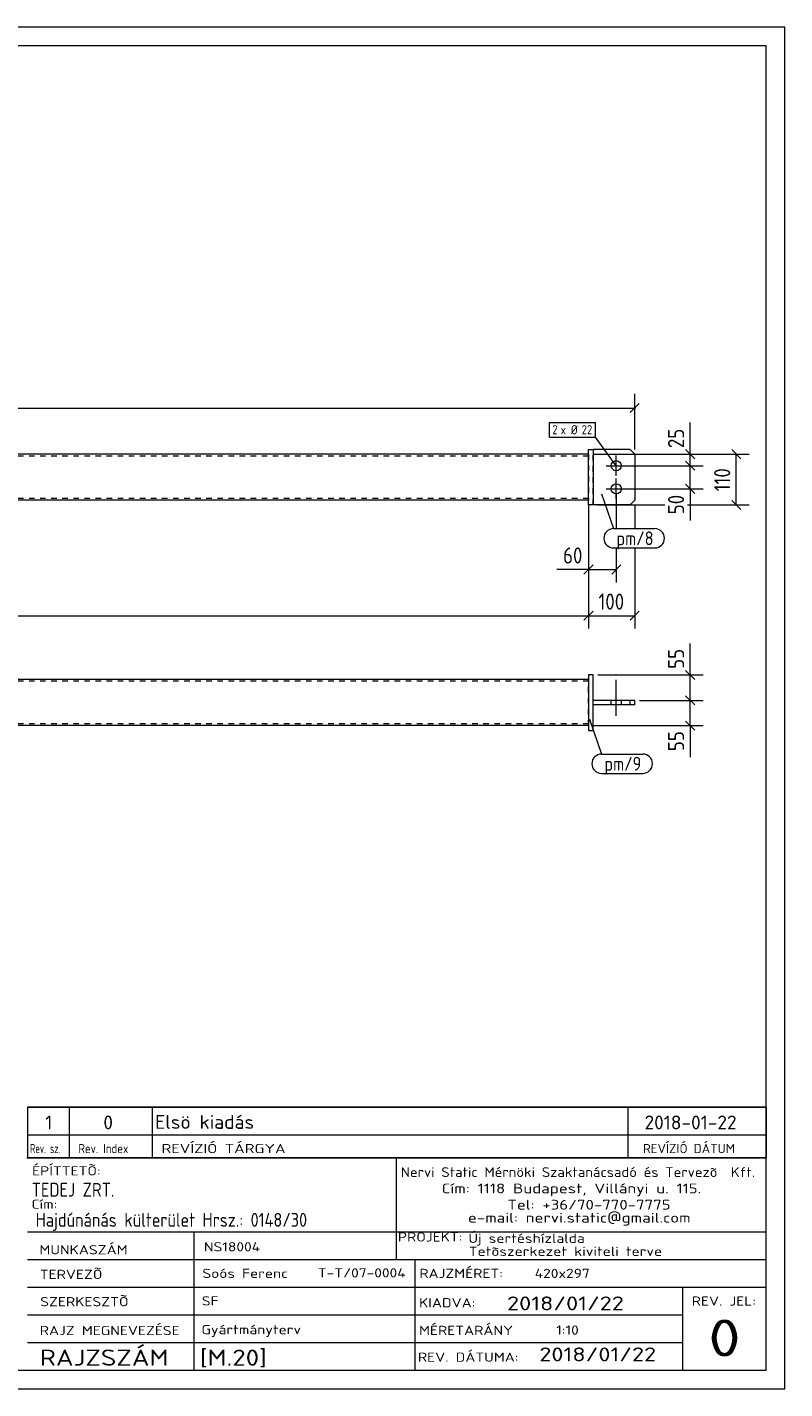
# Model space of a CAD drawing. Header units: millimetres. Extents: x 1 to 419, y 1 to 296.
# Tile 2 of 2: x 255 to 419, y 1 to 296. Entities that reach past the tile are written whole.
import ezdxf

# ---------------------------------------------------------------- set-up
doc = ezdxf.new("R2010")
doc.units = ezdxf.units.MM
doc.header["$LTSCALE"] = 0.6
doc.linetypes.add('XKITLINE00', pattern=[0])
doc.linetypes.add('XKITLINE02', pattern=[4, 2, -2])
for name, color, linetype, lineweight in [('Bolt', 7, 'Continuous', 0), ('BoltMark', 3, 'Continuous', 0), ('DrawingSheet', 5, 'Continuous', 0), ('OtherObjectType', 1, 'Continuous', 0), ('Part', 2, 'Continuous', 0), ('PartMark', 3, 'Continuous', 0), ('Z-DIMENSIONS', 1, 'Continuous', 0)]:
    doc.layers.add(name, color=color, linetype=linetype, lineweight=lineweight)
doc.styles.add('ISOCPEUR', font='ISOCPEUR.TTF')

msp = doc.modelspace()

# ---------------------------------------------------------------- linework, layer by layer
at = {"layer": 'Bolt', "color": 3, "linetype": 'XKITLINE00', "lineweight": 0}
for p, q in [((380.3, 201), (384.7, 201)), ((382.5, 198.8), (382.5, 203.2)), ((382.5, 193.8), (382.5, 198.2)), ((380.3, 196), (384.7, 196)), ((382.5, 146.82), (382.5, 154.57)), ((382.5, 146.82), (382.5, 154.57)), ((381.4, 149.16), (381.4, 150.16)), ((381.4, 149.16), (381.4, 150.16)), ((383.6, 149.16), (383.6, 150.16)), ((383.6, 149.16), (383.6, 150.16))]:
    msp.add_line(p, q, dxfattribs=at)
for centre in [(382.5, 201), (382.5, 196)]:
    msp.add_circle(centre, 1.1, dxfattribs=at)
at = {"layer": 'BoltMark', "color": 7, "linetype": 'XKITLINE00', "lineweight": 0}
for p, q in [((368.04, 210.39), (378, 210.39)), ((368.04, 207.19), (368.04, 210.39)), ((378, 207.19), (378, 210.39)), ((368.04, 207.19), (378, 207.19)), ((382.5, 201), (378, 207.19))]:
    msp.add_line(p, q, dxfattribs=at)
at = {"layer": 'DrawingSheet', "color": 2, "linetype": 'XKITLINE00', "lineweight": 0}
for p, q in [((419, 296), (1, 296)), ((419, 1), (419, 296)), ((1, 1), (419, 1))]:
    msp.add_line(p, q, dxfattribs=at)
at = {"layer": 'DrawingSheet', "color": 3, "linetype": 'XKITLINE00', "lineweight": 0}
for p, q in [((415, 292), (5, 292)), ((415, 5), (415, 292)), ((5, 5), (415, 5))]:
    msp.add_line(p, q, dxfattribs=at)
at = {"layer": 'OtherObjectType', "color": 7, "linetype": 'XKITLINE00', "lineweight": 0}
for p, q in [((255, 62.05), (415, 62.05)), ((255, 62.05), (255, 56.05)), ((264, 62.05), (264, 56.05)), ((282, 62.05), (282, 56.05)), ((385, 62.05), (385, 56.05)), ((415, 62.05), (415, 56.05)), ((255, 56.05), (255, 51.05)), ((255, 56.05), (415, 56.05)), ((264, 56.05), (264, 51.05)), ((282, 56.05), (282, 51.05)), ((385, 56.05), (385, 51.05)), ((415, 56.05), (415, 51.05)), ((254.84, 51.05), (415, 51.05)), ((415, 51.05), (255, 51.05)), ((334.84, 51), (334.84, 35)), ((414.98, 5), (415, 51.05)), ((254.98, 35), (414.98, 35)), ((290.98, 35), (290.98, 5)), ((334.84, 35), (334.84, 29)), ((254.98, 29), (338.84, 29)), ((338.84, 29), (338.84, 5)), ((338.84, 29), (414.84, 29)), ((254.98, 23), (414.98, 23)), ((396.84, 23), (396.84, 5)), ((254.98, 17), (396.84, 17)), ((254.98, 11), (396.98, 11)), ((254.98, 5), (414.98, 5))]:
    msp.add_line(p, q, dxfattribs=at)
at = {"layer": 'OtherObjectType', "color": 1, "linetype": 'XKITLINE00', "lineweight": 0}
for p, q in [((415, 62.05), (255, 62.05)), ((255, 56.05), (415, 56.05))]:
    msp.add_line(p, q, dxfattribs=at)
at = {"layer": 'Part', "color": 2, "linetype": 'XKITLINE00', "lineweight": 0}
for p, q in [((376.5, 192.5), (376.5, 204.5)), ((376.5, 204.5), (377.5, 204.5)), ((377.5, 204.5), (377.5, 192.5)), ((385.5, 204.5), (377.5, 204.5)), ((385.5, 204.5), (386.5, 203.5)), ((376.5, 203.5), (216.5, 203.5)), ((386.5, 203.5), (386.5, 193.5)), ((376.5, 193.5), (216.5, 193.5)), ((377.5, 192.5), (376.5, 192.5)), ((385.5, 192.5), (377.5, 192.5)), ((386.5, 193.5), (385.5, 192.5)), ((376.5, 154.68), (216.5, 154.68)), ((377.5, 155.66), (376.5, 155.66)), ((376.5, 155.66), (376.5, 143.66)), ((377.5, 143.66), (377.5, 155.66)), ((386.5, 150.16), (377.5, 150.16)), ((377.5, 149.16), (377.5, 150.16)), ((386.5, 149.16), (377.5, 149.16)), ((385.5, 149.16), (385.5, 150.16)), ((386.5, 149.16), (386.5, 150.16)), ((376.5, 144.68), (216.5, 144.68)), ((376.5, 143.66), (377.5, 143.66))]:
    msp.add_line(p, q, dxfattribs=at)
at = {"layer": 'Part', "color": 7, "linetype": 'XKITLINE02', "lineweight": 0}
for p, q in [((377.5, 192.5), (377.5, 204.5)), ((376.5, 203.1), (216.5, 203.1)), ((376.5, 203.5), (376.5, 193.5)), ((376.5, 193.9), (216.5, 193.9)), ((376.5, 154.28), (216.5, 154.28)), ((376.5, 144.68), (376.5, 154.68)), ((376.5, 145.08), (216.5, 145.08))]:
    msp.add_line(p, q, dxfattribs=at)
at = {"layer": 'PartMark', "color": 7, "linetype": 'XKITLINE00', "lineweight": 0}
for p, q in [((379.33, 194.93), (381.92, 187.37)), ((381.92, 187.37), (390.85, 187.37)), ((381.92, 183.17), (390.85, 183.17)), ((376.73, 146.09), (379.32, 138.53)), ((379.32, 138.53), (388.25, 138.53)), ((379.32, 134.33), (388.25, 134.33))]:
    msp.add_line(p, q, dxfattribs=at)
for centre, start, end in [((381.92, 185.27), 90, 270), ((390.85, 185.27), 270, 90), ((379.32, 136.43), 90, 270), ((388.25, 136.43), 270, 90)]:
    msp.add_arc(centre, 2.1, start, end, dxfattribs=at)
at = {"layer": 'Z-DIMENSIONS', "color": 7, "linetype": 'XKITLINE00', "lineweight": 0}
for p, q in [((386.5, 204.5), (386.5, 216.55)), ((43.5, 213.5), (386.5, 213.5)), ((387.49, 214.49), (385.51, 212.51)), ((398.5, 203.5), (398.5, 210.34)), ((398.5, 203.5), (398.5, 210.34)), ((397.51, 204.49), (399.49, 202.51)), ((407.51, 204.49), (409.49, 202.51)), ((377.5, 203.5), (411.3, 203.5)), ((377.5, 203.5), (401.3, 203.5)), ((383.5, 201), (401.3, 201)), ((383.5, 201), (401.3, 201)), ((397.51, 201.99), (399.49, 200.01)), ((397.51, 201.99), (399.49, 200.01)), ((398.5, 201), (398.5, 203.5)), ((398.5, 196), (398.5, 201)), ((408.5, 192.5), (408.5, 203.5)), ((382.5, 195), (382.5, 187.37)), ((383.5, 196), (401.3, 196)), ((397.51, 196.99), (399.49, 195.01)), ((398.5, 196), (398.5, 189.16)), ((398.5, 196), (398.5, 189.16)), ((376.5, 192.5), (376.5, 165.7)), ((376.5, 192.5), (376.5, 165.7)), ((376.5, 192.5), (376.5, 175.7)), ((378.5, 192.5), (393, 192.5)), ((386.5, 192.5), (386.5, 187.37)), ((397.9, 192.5), (411.3, 192.5)), ((407.51, 193.49), (409.49, 191.51)), ((382.5, 183.17), (382.5, 175.7)), ((386.5, 183.17), (386.5, 165.7)), ((376.5, 178.5), (369.66, 178.5)), ((376.5, 178.5), (369.66, 178.5)), ((377.49, 179.49), (375.51, 177.51)), ((376.5, 178.5), (382.5, 178.5)), ((383.49, 179.49), (381.51, 177.51)), ((53.5, 168.5), (376.5, 168.5)), ((377.49, 169.49), (375.51, 167.51)), ((377.49, 169.49), (375.51, 167.51)), ((376.5, 168.5), (386.5, 168.5)), ((387.49, 169.49), (385.51, 167.51)), ((398.5, 155.66), (398.5, 162.5)), ((398.5, 155.66), (398.5, 162.5)), ((397.51, 156.65), (399.49, 154.67)), ((378.5, 155.66), (401.3, 155.66)), ((398.5, 150.16), (398.5, 155.66)), ((397.51, 151.15), (399.49, 149.17)), ((397.51, 151.15), (399.49, 149.17)), ((387.5, 150.16), (401.3, 150.16)), ((387.5, 150.16), (401.3, 150.16)), ((398.5, 144.68), (398.5, 150.16)), ((377.5, 144.68), (401.3, 144.68)), ((397.51, 145.67), (399.49, 143.69)), ((398.5, 144.68), (398.5, 137.84)), ((398.5, 144.68), (398.5, 137.84))]:
    msp.add_line(p, q, dxfattribs=at)
at = {"layer": 'Z-DIMENSIONS', "color": 3}
for p in [(386.5, 213.5), (398.5, 203.5), (398.5, 201), (398.5, 201), (408.5, 203.5), (398.5, 196), (408.5, 192.5), (376.5, 178.5), (382.5, 178.5), (376.5, 168.5), (376.5, 168.5), (386.5, 168.5), (398.5, 155.66), (398.5, 150.16), (398.5, 150.16), (398.5, 144.68)]:
    msp.add_point(p, dxfattribs=at)

# ---------------------------------------------------------------- texts
at = {"layer": 'BoltMark', "color": 3, "style": 'ISOCPEUR', "width": 0.85}
for s, p in [('2', (368.64, 207.79)), ('x Ø', (370.44, 207.79)), ('22', (374.99, 207.79))]:
    msp.add_text(s, height=2, dxfattribs=at).set_placement(p)
at = {"layer": 'OtherObjectType', "color": 7, "style": 'ISOCPEUR'}
for s, height, width, p in [('1', 3, 1.017001, (258.82, 57.2)), ('0', 3, 1.017001, (271.4, 57.2)), ('Elsö kiadás', 3, 1.017001, (282.63, 57.31)), ('2018-01-22', 3, 1.017001, (388.62, 57.2)), ('Rev. sz.', 2, 0.68, (255.54, 52.05)), ('Rev. Index', 2, 0.85, (266, 52.05)), ('REVÍZIÓ TÁRGYA', 2, 1.275, (284, 52.05)), ('REVÍZIÓ DÁTUM', 2, 1.02, (388.28, 52.05)), ('ÉPÍTTETÕ:', 2, 1.211571, (255.96, 47.22)), ('Nervi Static Mérnöki\xa0Szaktanácsadó\xa0és\xa0Tervezõ  Kft.', 2.1176, 1.08375, (335.84, 46.88)), ('TEDEJ ZRT.', 3, 0.85, (255.87, 42.62)), ('Cím:\xa01118 Budapest, Villányi u. 115.', 2.1176, 1.250101, (344.68, 43.35)), ('Cím:', 2, 1.211571, (255.84, 40)), ('Tel:\xa0+36/70-770-7775', 2.1176, 1.250101, (358.91, 39.82)), ('Hajdúnánás külterület Hrsz.: 0148/30', 3, 0.85, (256.73, 36.1)), ('e-mail:\xa0nervi.static@gmail.com', 2.1176, 1.250101, (350.38, 37)), ('MUNKASZÁM', 2, 1.211571, (257.55, 30.12)), ('NS18004', 2, 1.211571, (293.17, 30.76)), ('PROJEKT:', 2, 1.211571, (335.18, 32.9)), ('Új sertéshízlalda', 2, 1.211571, (350.47, 32.6)), ('Tetõszerkezet kiviteli terve', 2, 1.211571, (350.54, 29.78)), ('TERVEZÕ', 2, 1.211571, (257.63, 24.79)), ('Soós Ferenc', 2, 1.211571, (292.84, 25)), ('T-T/07-0004', 2, 1.211571, (317.86, 25.11)), ('RAJZMÉRET:', 2, 1.211571, (339.84, 25)), ('420x297', 2, 1.211571, (364.84, 25)), ('SZERKESZTÕ', 2, 1.211571, (257.72, 18.87)), ('SF', 2, 1.211571, (292.72, 19.04)), ('2018/01/22', 3, 1.275, (358.84, 18)), ('REV. JEL:', 2, 1.211571, (398.84, 19)), ('KIADVA:', 2, 1.211571, (339.78, 18.64)), ('RAJZ MEGNEVEZÉSE', 2, 1.211571, (257.62, 12.62)), ('Gyártmányterv', 2, 1.211571, (292.65, 12.82)), ('MÉRETARÁNY', 2, 1.211571, (339.78, 12.65)), ('1:10', 2, 1.211571, (369.51, 12.72)), ('0', 8, 1.275, (402.45, 8)), ('RAJZSZÁM', 3.5, 1.211571, (257.62, 6)), ('[M.20]', 3.5, 1.211571, (292.3, 5.99)), ('REV. DÁTUMA:', 2, 1.211571, (339.53, 6.85)), ('2018/01/22', 3, 1.275, (365.83, 6.95))]:
    msp.add_text(s, height=height, dxfattribs=dict(at, width=width)).set_placement(p)
at = {"layer": 'PartMark', "color": 3, "style": 'ISOCPEUR', "width": 0.85}
for s, p in [('pm/8', (382.52, 183.77)), ('pm/9', (379.92, 134.93))]:
    msp.add_text(s, height=3, dxfattribs=at).set_placement(p)
at = {"layer": 'Z-DIMENSIONS', "color": 3, "style": 'ISOCPEUR', "width": 0.85}
for s, p in [('25', (397.2, 204.81)), ('110', (407.2, 195.44)), ('50', (397.2, 190.48)), ('55', (397.2, 156.98)), ('55', (397.2, 139.15))]:
    msp.add_text(s, height=3.5, rotation=90.0002, dxfattribs=at).set_placement(p)
for s, p in [('60', (370.98, 179.8)), ('100', (378.64, 169.8))]:
    msp.add_text(s, height=3.5, dxfattribs=at).set_placement(p)

doc.saveas('drawing.dxf')
